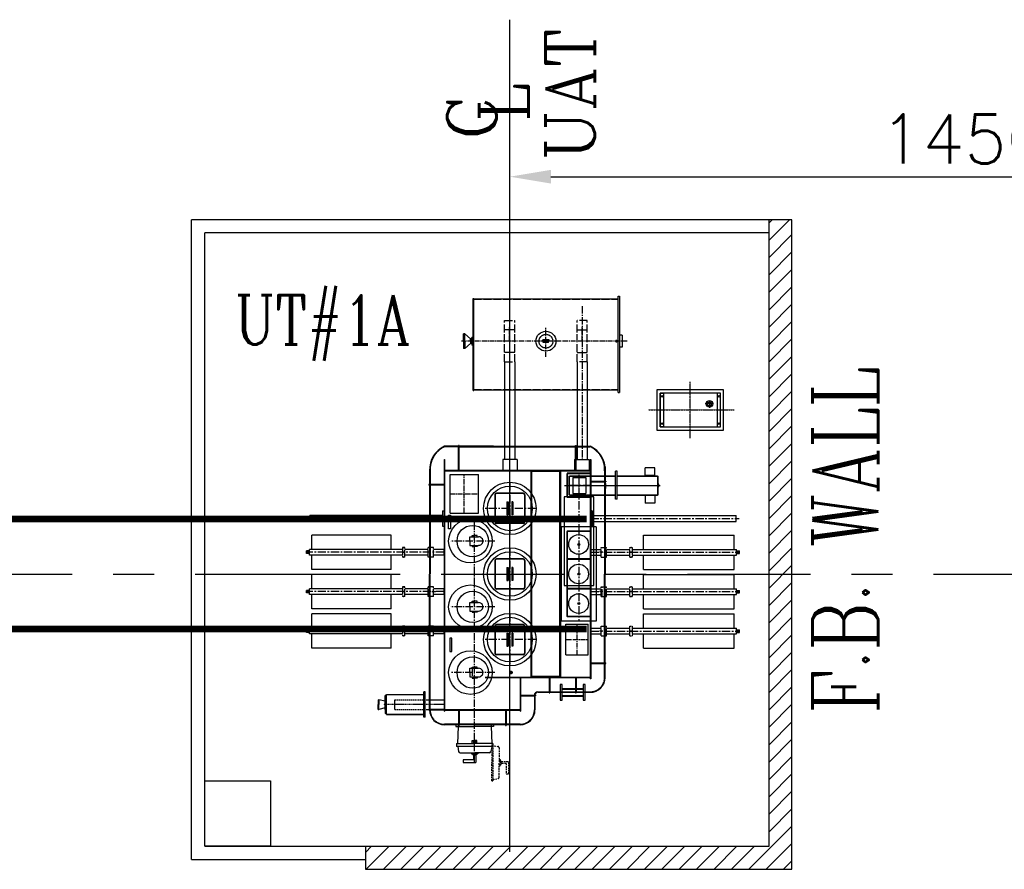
# Model space of a CAD drawing. Header units: inches. Extents: x -341304 to 31571016, y -692717 to 2132253.
# Tile 127 of 256: x 439809 to 454815, y -283984 to -271035. Entities that reach past the tile are written whole.
import ezdxf
from ezdxf.enums import TextEntityAlignment as Align

# ---------------------------------------------------------------- set-up
doc = ezdxf.new("R2010")
doc.units = ezdxf.units.IN
doc.header["$MEASUREMENT"] = 0
for name, pattern in [('0', [0]), ('ACAD_ISO02W100', [15, 12, -3]), ('CENTER', [2, 1.25, -0.25, 0.25, -0.25]), ('CENTER2', [1.125, 0.75, -0.125, 0.125, -0.125]), ('CENTERX2', [4, 2.5, -0.5, 0.5, -0.5]), ('CENTRE', [1.5, 0.75, -0.25, 0.25, -0.25]), ('DASHDOT', [1, 0.5, -0.25, 0, -0.25]), ('DASHED', [0.75, 0.5, -0.25]), ('DASHED2', [0.375, 0.25, -0.125]), ('PHANTOM2', [1.25, 0.625, -0.125, 0.125, -0.125, 0.125, -0.125])]:
    doc.linetypes.add(name, pattern=pattern)
for name, color, linetype in [('1', 7, 'Continuous'), ('NGR', 3, 'Continuous'), ('STN_TR', 1, 'Continuous')]:
    doc.layers.add(name, color=color, linetype=linetype)
doc.styles.add('ROMANC', font='ROMANC.SHX')
doc.styles.add('ROMANS', font='romans')
doc.dimstyles.new('User600', dxfattribs={"dimscale": 500, "dimtxt": 1.5, "dimasz": 1.25, "dimexe": 1, "dimexo": 1, "dimgap": 0.4, "dimtad": 1, "dimdec": 0, "dimzin": 0, "dimdsep": 46, "dimtxsty": 'ROMANS', "dimcen": 1, "dimclrd": 8, "dimclre": 8, "dimclrt": 3, "dimadec": 0, "dimazin": 0, "dimtfac": 1, "dimtdec": 0, "dimtix": 1, "dimtofl": 0, "dimtmove": 0, "dimatfit": 3, "dimfxl": 1, "dimtolj": 1, "dimtzin": 0, "dimarcsym": 0})

# ---------------------------------------------------------------- blocks, each defined once
blk = doc.blocks.new('NGR')
at = {"layer": 'NGR', "color": 230, "linetype": 'CENTER2', "ltscale": 0.2}
for p, q in [((0, 429), (0, -427)), ((636, 0), (-670, 0))]:
    blk.add_line(p, q, dxfattribs=at)
at = {"layer": 'NGR', "color": 230}
for p, q in [((-352, -92), (-228, -92)), ((-292, -146), (-292, -35))]:
    blk.add_line(p, q, dxfattribs=at)
for points in [[(-508, -308), (508, -308), (508, 308), (-508, 308)], [(-458, -258), (458, -258), (458, 258), (-458, 258)], [(-458, -258), (-408, -258), (-408, 258), (-458, 258)], [(458, -258), (408, -258), (408, 258), (458, 258)]]:
    blk.add_lwpolyline(points, close=True, dxfattribs=at)
for centre, radius in [((-433, 208), 11.8), ((433, 208), 11.8), ((-292, -92), 50.5), ((-292, -92), 30.5), ((-292, -92), 6.01), ((-433, -208), 11.8), ((433, -208), 11.8)]:
    blk.add_circle(centre, radius, dxfattribs=at)
blk = doc.blocks.new('A$C71295BC6')
at = {"color": 230}
for p, q in [((1651, 2767), (1651, 4232)), ((1651, 4232), (1672, 4232)), ((1672, 4232), (1672, 2767)), ((-560, 2799), (-560, 4200)), ((-560, 4200), (-551, 4200)), ((-551, 2799), (-551, 4200)), ((-551, 4192), (1651, 4192)), ((-707, 3548), (-707, 3658)), ((-686, 3658), (-707, 3658)), ((-687, 3548), (-687, 3658)), ((-601, 3585), (-686, 3658)), ((-581, 3548), (-581, 3606)), ((-560, 3606), (-581, 3606)), ((-560, 3606), (-560, 3490)), ((1711, 3640), (1672, 3640)), ((1711, 3640), (1711, 3456)), ((-707, 3548), (-707, 3438)), ((-687, 3548), (-687, 3438)), ((-601, 3511), (-686, 3438)), ((-581, 3585), (-601, 3585)), ((-581, 3511), (-601, 3511)), ((-600, 3548), (-600, 3585)), ((-600, 3548), (-600, 3511)), ((-581, 3548), (-581, 3490)), ((-560, 3490), (-581, 3490)), ((1628, 3530), (1628, 3568)), ((1711, 3456), (1672, 3456)), ((-686, 3438), (-707, 3438)), ((-80, 3233), (-80, 1743)), ((74, 3233), (74, 1743)), ((1026, 3233), (1026, 1743)), ((1180, 3233), (1180, 1743)), ((-560, 2799), (-551, 2799)), ((-551, 2807), (1651, 2807)), ((1651, 2767), (1672, 2767)), ((-783, 1583), (-783, 1958)), ((-773, 1583), (-773, 1958)), ((1003, 1583), (1003, 1958)), ((1013, 1583), (1013, 1958)), ((-249, 1948), (-821, 1948)), ((1094, 1948), (1215, 1948)), ((-1003, 1743), (-995, 1743)), ((114, 1743), (-109, 1743)), ((-109, 1743), (-109, 1583)), ((114, 1743), (114, 1583)), ((986, 1743), (1209, 1743)), ((986, 1743), (986, 1583)), ((1209, 1743), (1209, 1583)), ((1225, 1743), (1233, 1743)), ((-1223, 1583), (-1223, 1363)), ((325, -1563), (325, 1563)), ((775, 1563), (325, 1563)), ((337, -1575), (337, 1575)), ((763, 1575), (337, 1575)), ((763, -1575), (763, 1575)), ((775, -1563), (775, 1563)), ((1453, 1633), (1453, 1413)), ((1612, 1143), (1612, 1565)), ((1635, 1565), (1612, 1565)), ((1635, 1143), (1635, 1565)), ((2060, 1500), (2060, 1618)), ((2212, 1618), (2060, 1618)), ((2212, 1500), (2212, 1618)), ((-1003, 1363), (-1233, 1363)), ((-1233, 1363), (-1233, 1353)), ((-1003, 1353), (-1233, 1353)), ((-1223, 1353), (-1223, 0)), ((904, 1208), (904, 1492)), ((910, 1202), (910, 1498)), ((961, 1471), (961, 1226)), ((961, 1471), (1156, 1471)), ((1156, 1471), (1156, 1226)), ((1233, 1413), (1463, 1413)), ((1233, 1403), (1463, 1403)), ((1453, 1403), (1453, 1302)), ((1460, 1398), (1453, 1398)), ((1453, 1353), (1453, 0)), ((1460, 1381), (1460, 1398)), ((1460, 1381), (1460, 1302)), ((1463, 1413), (1463, 1403)), ((2212, 1500), (2060, 1500)), ((2253, 1202), (2253, 1498)), ((2273, 1370), (2259, 1370)), ((2260, 1208), (2260, 1492)), ((2273, 1333), (2273, 1370)), ((-230, 1205), (-230, 795)), ((-225, 1205), (-225, 795)), ((200, 1230), (-205, 1230)), ((205, 1225), (-205, 1225)), ((225, 1205), (225, 795)), ((230, 1205), (230, 795)), ((961, 1226), (1156, 1226)), ((1460, 1302), (1453, 1302)), ((2259, 1333), (2273, 1333)), ((-46, 1100), (-46, 900)), ((-46, 1100), (-28, 1100)), ((-28, 1100), (-28, 900)), ((28, 1100), (28, 900)), ((46, 1100), (28, 1100)), ((46, 1100), (46, 900)), ((1635, 1143), (1612, 1143)), ((2212, 1200), (2060, 1200)), ((2060, 1200), (2060, 1082)), ((2212, 1082), (2060, 1082)), ((2212, 1200), (2212, 1082)), ((-1024, 965), (-1003, 965)), ((1254, 965), (1233, 965)), ((-1632, 890), (-3048, 890)), ((-1632, 890), (-3048, 890)), ((-3048, 801), (-3048, 890)), ((-3048, 801), (-3048, 890)), ((-1632, 890), (-3048, 890)), ((-1632, 890), (-3048, 890)), ((-3048, 801), (-3048, 890)), ((-3048, 801), (-3048, 890)), ((-1632, 801), (-3048, 801)), ((-1632, 801), (-3048, 801)), ((-1632, 801), (-3048, 801)), ((-1632, 801), (-3048, 801)), ((-1024, 890), (-1632, 890)), ((-1024, 801), (-1632, 801)), ((205, 775), (-205, 775)), ((205, 770), (-205, 770)), ((-46, 900), (-28, 900)), ((46, 900), (28, 900)), ((1254, 890), (1826, 890)), ((1254, 890), (1826, 890)), ((1254, 890), (1826, 890)), ((1254, 890), (1862, 890)), ((1254, 801), (1826, 801)), ((1254, 801), (1826, 801)), ((1254, 801), (1826, 801)), ((1254, 801), (1862, 801)), ((1862, 890), (3448, 890)), ((1862, 890), (3448, 890)), ((1862, 890), (3448, 890)), ((1862, 890), (3448, 890)), ((1862, 801), (3448, 801)), ((1862, 801), (3448, 801)), ((1862, 801), (3448, 801)), ((1862, 801), (3448, 801)), ((3448, 801), (3448, 890)), ((3448, 801), (3448, 890)), ((3448, 801), (3448, 890)), ((3448, 801), (3448, 890)), ((-1024, 727), (-1003, 727)), ((1254, 727), (1233, 727)), ((-3019, 375), (-3019, 591)), ((-3019, 375), (-3019, 591)), ((-1807, 591), (-3019, 591)), ((-3019, 375), (-3019, 591)), ((-1807, 375), (-1807, 591)), ((-608, 567), (-476, 567)), ((-608, 502), (-608, 567)), ((-608, 502), (-608, 437)), ((-576, 566), (-576, 586)), ((-576, 586), (-538, 586)), ((-500, 586), (-538, 586)), ((-500, 566), (-500, 586)), ((2037, 375), (2037, 591)), ((2037, 591), (3419, 591)), ((3419, 375), (3419, 591)), ((3419, 375), (3419, 591)), ((3419, 375), (3419, 591)), ((-3052, 351), (-3100, 351)), ((-3100, 311), (-3100, 351)), ((-3100, 311), (-3100, 351)), ((-3052, 351), (-3100, 351)), ((-3052, 351), (-3100, 351)), ((-3100, 311), (-3100, 351)), ((-3100, 311), (-3100, 351)), ((-3052, 351), (-3100, 351)), ((-3052, 311), (-3100, 311)), ((-3052, 311), (-3100, 311)), ((-3052, 311), (-3100, 311)), ((-3052, 311), (-3100, 311)), ((-1636, 375), (-3052, 375)), ((-1636, 375), (-3052, 375)), ((-3052, 286), (-3052, 375)), ((-3052, 286), (-3052, 375)), ((-1636, 375), (-3052, 375)), ((-1636, 375), (-3052, 375)), ((-3052, 286), (-3052, 375)), ((-3052, 286), (-3052, 375)), ((-1622, 406), (-1616, 406)), ((-1243, 375), (-1600, 375)), ((-1243, 375), (-1600, 375)), ((-1243, 375), (-1600, 375)), ((-1243, 375), (-1600, 375)), ((-1003, 375), (-1161, 375)), ((-1003, 375), (-1161, 375)), ((-1003, 375), (-1161, 375)), ((-1003, 375), (-1161, 375)), ((-1003, 286), (-1003, 375)), ((-608, 437), (-476, 437)), ((-576, 437), (-576, 418)), ((-576, 418), (-538, 418)), ((-500, 418), (-538, 418)), ((-500, 437), (-500, 418)), ((1233, 375), (1391, 375)), ((1233, 375), (1391, 375)), ((1233, 375), (1391, 375)), ((1233, 375), (1391, 375)), ((1233, 286), (1233, 375)), ((1473, 375), (1830, 375)), ((1473, 375), (1830, 375)), ((1473, 375), (1830, 375)), ((1473, 375), (1830, 375)), ((1852, 406), (1846, 406)), ((1866, 375), (3452, 375)), ((1866, 375), (3452, 375)), ((1866, 375), (3452, 375)), ((1866, 375), (3452, 375)), ((3452, 286), (3452, 375)), ((3452, 286), (3452, 375)), ((3452, 286), (3452, 375)), ((3452, 286), (3452, 375)), ((3452, 351), (3500, 351)), ((3452, 351), (3500, 351)), ((3452, 351), (3500, 351)), ((3452, 351), (3500, 351)), ((3452, 311), (3500, 311)), ((3452, 311), (3500, 311)), ((3452, 311), (3500, 311)), ((3452, 311), (3500, 311)), ((3500, 311), (3500, 351)), ((3500, 311), (3500, 351)), ((3500, 311), (3500, 351)), ((3500, 311), (3500, 351)), ((-1636, 286), (-3052, 286)), ((-1636, 286), (-3052, 286)), ((-1636, 286), (-3052, 286)), ((-1636, 286), (-3052, 286)), ((-3019, 71), (-3019, 286)), ((-3019, 71), (-3019, 286)), ((-3019, 71), (-3019, 286)), ((-1807, 71), (-1807, 286)), ((-1622, 256), (-1616, 256)), ((-1243, 286), (-1600, 286)), ((-1243, 286), (-1600, 286)), ((-1243, 286), (-1600, 286)), ((-1243, 286), (-1600, 286)), ((-1003, 286), (-1161, 286)), ((-1003, 286), (-1161, 286)), ((-1003, 286), (-1161, 286)), ((-1003, 286), (-1161, 286)), ((-230, 205), (-230, -205)), ((-225, 205), (-225, -205)), ((200, 230), (-205, 230)), ((205, 225), (-205, 225)), ((225, 205), (225, -205)), ((230, 205), (230, -205)), ((1225, 229), (875, 229)), ((1225, 221), (875, 221)), ((1233, 286), (1391, 286)), ((1233, 286), (1391, 286)), ((1233, 286), (1391, 286)), ((1233, 286), (1391, 286)), ((1473, 286), (1830, 286)), ((1473, 286), (1830, 286)), ((1473, 286), (1830, 286)), ((1473, 286), (1830, 286)), ((1852, 256), (1846, 256)), ((1866, 286), (3452, 286)), ((1866, 286), (3452, 286)), ((1866, 286), (3452, 286)), ((1866, 286), (3452, 286)), ((2037, 71), (2037, 286)), ((3419, 71), (3419, 286)), ((3419, 71), (3419, 286)), ((3419, 71), (3419, 286)), ((-1807, 71), (-3019, 71)), ((-1807, 71), (-3019, 71)), ((-1807, 71), (-3019, 71)), ((-46, 100), (-46, -100)), ((-46, 100), (-28, 100)), ((-28, 100), (-28, -100)), ((28, 100), (28, -100)), ((46, 100), (28, 100)), ((46, 100), (46, -100)), ((2037, 71), (3419, 71)), ((2037, 71), (3419, 71)), ((2037, 71), (3419, 71)), ((-3019, -225), (-3019, -9)), ((-3019, -225), (-3019, -9)), ((-1807, -9), (-3019, -9)), ((-3019, -225), (-3019, -9)), ((-1807, -225), (-1807, -9)), ((-1223, -2067), (-1223, 0)), ((-46, -100), (-28, -100)), ((46, -100), (28, -100)), ((1453, -1353), (1453, 0)), ((2037, -225), (2037, -9)), ((2037, -9), (3419, -9)), ((3419, -225), (3419, -9)), ((3419, -225), (3419, -9)), ((3419, -225), (3419, -9)), ((-3052, -249), (-3100, -249)), ((-3100, -289), (-3100, -249)), ((-3100, -289), (-3100, -249)), ((-3052, -249), (-3100, -249)), ((-3052, -249), (-3100, -249)), ((-3100, -289), (-3100, -249)), ((-3100, -289), (-3100, -249)), ((-3052, -249), (-3100, -249)), ((-3052, -289), (-3100, -289)), ((-3052, -289), (-3100, -289)), ((-3052, -289), (-3100, -289)), ((-3052, -289), (-3100, -289)), ((-1636, -225), (-3052, -225)), ((-1636, -225), (-3052, -225)), ((-3052, -314), (-3052, -225)), ((-3052, -314), (-3052, -225)), ((-1636, -225), (-3052, -225)), ((-1636, -225), (-3052, -225)), ((-3052, -314), (-3052, -225)), ((-3052, -314), (-3052, -225)), ((-1622, -194), (-1616, -194)), ((-1243, -225), (-1600, -225)), ((-1243, -225), (-1600, -225)), ((-1243, -225), (-1600, -225)), ((-1243, -225), (-1600, -225)), ((-1003, -225), (-1161, -225)), ((-1003, -225), (-1161, -225)), ((-1003, -225), (-1161, -225)), ((-1003, -225), (-1161, -225)), ((-1003, -314), (-1003, -225)), ((205, -225), (-205, -225)), ((205, -230), (-205, -230)), ((1225, -221), (875, -221)), ((1225, -229), (875, -229)), ((1233, -225), (1391, -225)), ((1233, -225), (1391, -225)), ((1233, -225), (1391, -225)), ((1233, -225), (1391, -225)), ((1233, -314), (1233, -225)), ((1473, -225), (1830, -225)), ((1473, -225), (1830, -225)), ((1473, -225), (1830, -225)), ((1473, -225), (1830, -225)), ((1852, -194), (1846, -194)), ((1866, -225), (3452, -225)), ((1866, -225), (3452, -225)), ((1866, -225), (3452, -225)), ((1866, -225), (3452, -225)), ((3452, -314), (3452, -225)), ((3452, -314), (3452, -225)), ((3452, -314), (3452, -225)), ((3452, -314), (3452, -225)), ((3452, -249), (3500, -249)), ((3452, -249), (3500, -249)), ((3452, -249), (3500, -249)), ((3452, -249), (3500, -249)), ((3452, -289), (3500, -289)), ((3452, -289), (3500, -289)), ((3452, -289), (3500, -289)), ((3452, -289), (3500, -289)), ((3500, -289), (3500, -249)), ((3500, -289), (3500, -249)), ((3500, -289), (3500, -249)), ((3500, -289), (3500, -249)), ((-1636, -314), (-3052, -314)), ((-1636, -314), (-3052, -314)), ((-1636, -314), (-3052, -314)), ((-1636, -314), (-3052, -314)), ((-3019, -529), (-3019, -314)), ((-3019, -529), (-3019, -314)), ((-3019, -529), (-3019, -314)), ((-1807, -529), (-1807, -314)), ((-1622, -344), (-1616, -344)), ((-1243, -314), (-1600, -314)), ((-1243, -314), (-1600, -314)), ((-1243, -314), (-1600, -314)), ((-1243, -314), (-1600, -314)), ((-1003, -314), (-1161, -314)), ((-1003, -314), (-1161, -314)), ((-1003, -314), (-1161, -314)), ((-1003, -314), (-1161, -314)), ((-608, -435), (-476, -435)), ((-608, -500), (-608, -435)), ((-576, -416), (-538, -416)), ((-576, -436), (-576, -416)), ((-500, -416), (-538, -416)), ((-500, -436), (-500, -416)), ((1233, -314), (1391, -314)), ((1233, -314), (1391, -314)), ((1233, -314), (1391, -314)), ((1233, -314), (1391, -314)), ((1473, -314), (1830, -314)), ((1473, -314), (1830, -314)), ((1473, -314), (1830, -314)), ((1473, -314), (1830, -314)), ((1852, -344), (1846, -344)), ((1866, -314), (3452, -314)), ((1866, -314), (3452, -314)), ((1866, -314), (3452, -314)), ((1866, -314), (3452, -314)), ((2037, -529), (2037, -314)), ((3419, -529), (3419, -314)), ((3419, -529), (3419, -314)), ((3419, -529), (3419, -314)), ((-1807, -529), (-3019, -529)), ((-1807, -529), (-3019, -529)), ((-1807, -529), (-3019, -529)), ((-608, -500), (-608, -565)), ((-608, -565), (-476, -565)), ((-576, -565), (-576, -584)), ((-576, -584), (-538, -584)), ((-500, -584), (-538, -584)), ((-500, -565), (-500, -584)), ((2037, -529), (3419, -529)), ((2037, -529), (3419, -529)), ((2037, -529), (3419, -529)), ((-3019, -825), (-3019, -609)), ((-3019, -825), (-3019, -609)), ((-1807, -609), (-3019, -609)), ((-3019, -825), (-3019, -609)), ((-1807, -825), (-1807, -609)), ((2037, -825), (2037, -609)), ((2037, -609), (3419, -609)), ((3419, -825), (3419, -609)), ((3419, -825), (3419, -609)), ((3419, -825), (3419, -609)), ((-3052, -849), (-3100, -849)), ((-3100, -889), (-3100, -849)), ((-3100, -889), (-3100, -849)), ((-3052, -849), (-3100, -849)), ((-3052, -849), (-3100, -849)), ((-3100, -889), (-3100, -849)), ((-3100, -889), (-3100, -849)), ((-3052, -849), (-3100, -849)), ((-3052, -889), (-3100, -889)), ((-3052, -889), (-3100, -889)), ((-3052, -889), (-3100, -889)), ((-3052, -889), (-3100, -889)), ((-1636, -825), (-3052, -825)), ((-1636, -825), (-3052, -825)), ((-3052, -914), (-3052, -825)), ((-3052, -914), (-3052, -825)), ((-1636, -825), (-3052, -825)), ((-1636, -825), (-3052, -825)), ((-3052, -914), (-3052, -825)), ((-3052, -914), (-3052, -825)), ((-1622, -794), (-1616, -794)), ((-1243, -825), (-1600, -825)), ((-1243, -825), (-1600, -825)), ((-1243, -825), (-1600, -825)), ((-1243, -825), (-1600, -825)), ((-1003, -825), (-1161, -825)), ((-1003, -825), (-1161, -825)), ((-1003, -825), (-1161, -825)), ((-1003, -825), (-1161, -825)), ((-1003, -914), (-1003, -825)), ((-230, -795), (-230, -1205)), ((-225, -795), (-225, -1205)), ((200, -770), (-205, -770)), ((205, -775), (-205, -775)), ((-46, -900), (-46, -1100)), ((-46, -900), (-28, -900)), ((-28, -900), (-28, -1100)), ((28, -900), (28, -1100)), ((46, -900), (28, -900)), ((46, -900), (46, -1100)), ((225, -795), (225, -1205)), ((230, -795), (230, -1205)), ((1233, -825), (1391, -825)), ((1233, -825), (1391, -825)), ((1233, -825), (1391, -825)), ((1233, -825), (1391, -825)), ((1233, -914), (1233, -825)), ((1473, -825), (1830, -825)), ((1473, -825), (1830, -825)), ((1473, -825), (1830, -825)), ((1473, -825), (1830, -825)), ((1866, -825), (3452, -825)), ((1866, -825), (3452, -825)), ((1866, -825), (3452, -825)), ((1866, -825), (3452, -825)), ((3452, -914), (3452, -825)), ((3452, -914), (3452, -825)), ((3452, -914), (3452, -825)), ((3452, -914), (3452, -825)), ((3452, -849), (3500, -849)), ((3452, -849), (3500, -849)), ((3452, -849), (3500, -849)), ((3452, -849), (3500, -849)), ((3452, -889), (3500, -889)), ((3452, -889), (3500, -889)), ((3452, -889), (3500, -889)), ((3452, -889), (3500, -889)), ((3500, -889), (3500, -849)), ((3500, -889), (3500, -849)), ((3500, -889), (3500, -849)), ((3500, -889), (3500, -849)), ((-1636, -914), (-3052, -914)), ((-1636, -914), (-3052, -914)), ((-1636, -914), (-3052, -914)), ((-1636, -914), (-3052, -914)), ((-3019, -1129), (-3019, -914)), ((-3019, -1129), (-3019, -914)), ((-3019, -1129), (-3019, -914)), ((-1807, -1129), (-1807, -914)), ((-1622, -944), (-1616, -944)), ((-1243, -914), (-1600, -914)), ((-1243, -914), (-1600, -914)), ((-1243, -914), (-1600, -914)), ((-1243, -914), (-1600, -914)), ((-1003, -914), (-1161, -914)), ((-1003, -914), (-1161, -914)), ((-1003, -914), (-1161, -914)), ((-1003, -914), (-1161, -914)), ((1233, -914), (1391, -914)), ((1233, -914), (1391, -914)), ((1233, -914), (1391, -914)), ((1233, -914), (1391, -914)), ((1473, -914), (1830, -914)), ((1473, -914), (1830, -914)), ((1473, -914), (1830, -914)), ((1473, -914), (1830, -914)), ((1866, -914), (3452, -914)), ((1866, -914), (3452, -914)), ((1866, -914), (3452, -914)), ((1866, -914), (3452, -914)), ((2037, -1129), (2037, -914)), ((3419, -1129), (3419, -914)), ((3419, -1129), (3419, -914)), ((3419, -1129), (3419, -914)), ((-1807, -1129), (-3019, -1129)), ((-1807, -1129), (-3019, -1129)), ((-1807, -1129), (-3019, -1129)), ((-46, -1100), (-28, -1100)), ((46, -1100), (28, -1100)), ((2037, -1129), (3419, -1129)), ((2037, -1129), (3419, -1129)), ((2037, -1129), (3419, -1129)), ((205, -1225), (-205, -1225)), ((205, -1230), (-205, -1230)), ((64, -1225), (76, -1225)), ((-608, -1502), (-608, -1437)), ((-608, -1437), (-476, -1437)), ((-576, -1418), (-538, -1418)), ((-576, -1438), (-576, -1418)), ((-500, -1418), (-538, -1418)), ((-500, -1438), (-500, -1418)), ((17, -1475), (17, -1527)), ((1233, -1353), (1463, -1353)), ((1233, -1363), (1463, -1363)), ((1453, -1583), (1453, -1363)), ((1463, -1363), (1463, -1353)), ((-608, -1502), (-608, -1567)), ((-608, -1567), (-476, -1567)), ((-576, -1567), (-576, -1586)), ((-576, -1586), (-538, -1586)), ((-500, -1586), (-538, -1586)), ((-500, -1567), (-500, -1586)), ((775, -1563), (325, -1563)), ((763, -1575), (337, -1575)), ((600, -1583), (600, -1813)), ((610, -1583), (610, -1813)), ((1003, -1583), (1003, -1813)), ((1013, -1583), (1013, -1813)), ((1233, -1598), (1225, -1598)), ((-1310, -2183), (-1310, -1797)), ((-1310, -2183), (-1310, -1797)), ((-1289, -1797), (-1310, -1797)), ((-1289, -2183), (-1289, -1797)), ((-1289, -2183), (-1289, -1797)), ((-2006, -1915), (-2006, -1990)), ((-1901, -1940), (-1995, -1915)), ((-1995, -1915), (-1995, -1990)), ((-1901, -1990), (-1901, -1852)), ((-1901, -1915), (-1901, -1990)), ((-1881, -1838), (-1310, -1838)), ((-1881, -1838), (-1310, -1838)), ((-1881, -2142), (-1881, -1838)), ((-1881, -2142), (-1881, -1838)), ((-1310, -1840), (-1881, -1840)), ((-1755, -2065), (-1755, -1915)), ((-1263, -1915), (-1003, -1915)), ((163, -1848), (393, -1848)), ((163, -1858), (383, -1858)), ((383, -1848), (383, -1846)), ((383, -1858), (393, -1858)), ((775, -1923), (796, -1923)), ((-2006, -2065), (-2006, -1990)), ((-1995, -2065), (-1995, -1990)), ((-1901, -2040), (-1995, -2065)), ((-1901, -1990), (-1901, -2128)), ((-1901, -2065), (-1901, -1990)), ((-1269, -2065), (-1003, -2065)), ((-1003, -2067), (-1233, -2067)), ((-1233, -2077), (-1233, -2067)), ((-1003, -2077), (-1233, -2077)), ((-1223, -2078), (-1223, -2077)), ((-995, -2093), (-1003, -2093)), ((-783, -2078), (-783, -2308)), ((-773, -2078), (-773, -2308)), ((-67, -2078), (-67, -2308)), ((-57, -2078), (-57, -2308)), ((163, -2093), (155, -2093)), ((-1310, -2140), (-1881, -2140)), ((-1881, -2142), (-1310, -2142)), ((-1289, -2183), (-1310, -2183)), ((-1289, -2183), (-1310, -2183)), ((-249, -2298), (-821, -2298)), ((-821, -2298), (-821, -2326)), ((-821, -2326), (-535, -2326)), ((-785, -2326), (-796, -2582)), ((-785, -2298), (-785, -2326)), ((-249, -2326), (-535, -2326)), ((-285, -2298), (-285, -2326)), ((-284, -2326), (-274, -2582)), ((-249, -2298), (-249, -2326)), ((-67, -2308), (-57, -2308)), ((163, -2298), (-57, -2298)), ((-572, -2537), (-538, -2537)), ((-572, -2582), (-572, -2537)), ((-504, -2537), (-538, -2537)), ((-504, -2582), (-504, -2537)), ((-811, -2582), (-535, -2582)), ((-811, -2582), (-811, -2613)), ((-811, -2616), (-811, -2631)), ((-275, -2631), (-811, -2631)), ((-793, -2631), (-780, -2707)), ((-258, -2582), (-535, -2582)), ((-758, -2726), (-535, -2726)), ((-551, -2831), (-709, -2831)), ((-709, -2831), (-709, -2874)), ((-583, -2726), (-583, -2742)), ((-583, -2742), (-536, -2742)), ((-564, -2742), (-564, -2758)), ((-564, -2758), (-536, -2758)), ((-551, -2831), (-551, -2758)), ((-536, -2758), (-506, -2758)), ((-312, -2726), (-535, -2726)), ((-486, -2742), (-534, -2742)), ((-519, -2758), (-519, -2874)), ((-506, -2742), (-506, -2758)), ((-486, -2726), (-486, -2742)), ((-709, -2874), (-519, -2874))]:
    blk.add_line(p, q, dxfattribs=at)
at = {"color": 230, "linetype": 'ACAD_ISO02W100', "ltscale": 10}
for p, q in [((-551, 4188), (1651, 4188)), ((-80, 3233), (-80, 3863)), ((-80, 3863), (74, 3863)), ((74, 3233), (74, 3863)), ((1026, 3233), (1026, 3863)), ((1180, 3863), (1026, 3863)), ((1180, 3233), (1180, 3863)), ((-80, 3233), (74, 3233)), ((1180, 3233), (1026, 3233)), ((-551, 2811), (1651, 2811))]:
    blk.add_line(p, q, dxfattribs=at)
at = {"color": 230, "linetype": 'CENTER2', "ltscale": 150}
for p, q in [((-3, 4083), (-3, 1740)), ((1103, 4083), (1103, 1740)), ((-538, -2868), (-537, 878)), ((-227, 500), (-904, 500)), ((-1636, 406), (-1636, 256)), ((-1622, 406), (-1636, 406)), ((-1600, 406), (-1616, 406)), ((-1600, 256), (-1600, 406)), ((-1243, 256), (-1243, 406)), ((-1161, 256), (-1161, 406)), ((1391, 256), (1391, 406)), ((1473, 256), (1473, 406)), ((1830, 256), (1830, 406)), ((1830, 406), (1846, 406)), ((1852, 406), (1866, 406)), ((1866, 406), (1866, 256)), ((-1622, 256), (-1636, 256)), ((-1600, 256), (-1616, 256)), ((1830, 256), (1846, 256)), ((1852, 256), (1866, 256)), ((-1636, -194), (-1636, -344)), ((-1622, -194), (-1636, -194)), ((-1600, -194), (-1616, -194)), ((-1600, -344), (-1600, -194)), ((-1243, -344), (-1243, -194)), ((-1161, -344), (-1161, -194)), ((1391, -344), (1391, -194)), ((1407, -344), (1407, -194)), ((1473, -344), (1473, -194)), ((1830, -344), (1830, -194)), ((1830, -194), (1846, -194)), ((1852, -194), (1866, -194)), ((1866, -194), (1866, -344)), ((-1622, -344), (-1636, -344)), ((-1600, -344), (-1616, -344)), ((1830, -344), (1846, -344)), ((1852, -344), (1866, -344)), ((-227, -502), (-903, -502)), ((-1636, -794), (-1636, -944)), ((-1622, -794), (-1636, -794)), ((-1600, -794), (-1616, -794)), ((-1600, -944), (-1600, -794)), ((-1243, -944), (-1243, -794)), ((-1161, -944), (-1161, -794)), ((1391, -944), (1391, -794)), ((1473, -944), (1473, -794)), ((1830, -944), (1830, -794)), ((1830, -794), (1846, -794)), ((1852, -794), (1866, -794)), ((1866, -794), (1866, -944)), ((-1622, -944), (-1636, -944)), ((-1600, -944), (-1616, -944)), ((1830, -944), (1846, -944)), ((1852, -944), (1866, -944)), ((-231, -1502), (-896, -1502))]:
    blk.add_line(p, q, dxfattribs=at)
at = {"color": 230, "linetype": 'CENTER2', "ltscale": 100}
for p, q in [((-3, 3548), (-3, 3759)), ((550, 3312), (550, 3759)), ((1103, 3548), (1103, 3759)), ((1790, 3548), (-735, 3548)), ((-695, 926), (-695, 1516)), ((-910, 1221), (-480, 1221)), ((1024, -1234), (1024, -762)), ((852, -998), (1196, -998))]:
    blk.add_line(p, q, dxfattribs=at)
at = {"color": 230, "linetype": 'PHANTOM2', "ltscale": 300}
for p, q in [((74, 3721), (-80, 3721)), ((1026, 3721), (1180, 3721)), ((74, 3375), (-80, 3375)), ((1026, 3375), (1180, 3375))]:
    blk.add_line(p, q, dxfattribs=at)
at = {"color": 230, "ltscale": 10}
for p, q in [((-773, 1958), (-783, 1958)), ((-773, 1958), (-783, 1958)), ((1003, 1958), (1013, 1958)), ((1003, 1958), (1013, 1958)), ((-783, 1948), (-995, 1948)), ((-773, 1948), (1003, 1948)), ((1013, 1948), (1225, 1948)), ((42, -1501), (-9, -1501)), ((17, -1501), (42, -1501)), ((383, -1858), (383, -2070)), ((393, -1848), (393, -1858)), ((393, -1848), (393, -1858)), ((425, -1803), (600, -1803)), ((600, -1813), (610, -1813)), ((600, -1813), (610, -1813)), ((610, -1803), (1003, -1803)), ((1003, -1813), (1013, -1813)), ((1003, -1813), (1013, -1813)), ((1013, -1803), (1225, -1803)), ((-783, -2298), (-995, -2298)), ((-773, -2308), (-783, -2308)), ((-773, -2308), (-783, -2308)), ((-773, -2308), (-783, -2308)), ((-773, -2308), (-783, -2308)), ((-67, -2298), (-773, -2298))]:
    blk.add_line(p, q, dxfattribs=at)
at = {"color": 230, "linetype": 'DASHED2', "ltscale": 10}
for p, q in [((-783, 1940), (-995, 1940)), ((-773, 1940), (1003, 1940)), ((1013, 1940), (1225, 1940)), ((-1003, 1743), (-1003, -2093)), ((-995, 1743), (-995, -2093)), ((1225, 1743), (1225, -1598)), ((1233, 1743), (1233, -1598)), ((-1215, 1575), (-1215, 1363)), ((-995, 1583), (1225, 1583)), ((-995, 1575), (1225, 1575)), ((1445, 1625), (1445, 1413)), ((-1215, 1353), (-1215, 0)), ((1445, 1403), (1445, 0)), ((-1024, 965), (-1024, 727)), ((1254, 965), (1254, 727)), ((-1215, -2067), (-1215, 0)), ((1445, -1353), (1445, 0)), ((1445, -1575), (1445, -1363)), ((1225, -1575), (-375, -1575)), ((1225, -1583), (-375, -1583)), ((155, -1583), (155, -2093)), ((163, -1583), (163, -2093)), ((425, -1795), (600, -1795)), ((610, -1795), (1003, -1795)), ((1013, -1795), (1225, -1795)), ((375, -1858), (375, -2070)), ((-1215, -2070), (-1215, -2077)), ((155, -2070), (-995, -2070)), ((155, -2078), (-995, -2078)), ((-783, -2290), (-995, -2290)), ((-67, -2290), (-773, -2290)), ((155, -2290), (-57, -2290))]:
    blk.add_line(p, q, dxfattribs=at)
at = {"color": 230, "ltscale": 100}
for p, q in [((-910, 926), (-910, 1516)), ((-910, 1516), (-480, 1516)), ((-480, 926), (-480, 1516)), ((-910, 926), (-480, 926)), ((852, -1234), (852, -762)), ((852, -762), (1196, -762)), ((1196, -1234), (1196, -762)), ((852, -1234), (1196, -1234))]:
    blk.add_line(p, q, dxfattribs=at)
at = {"color": 230, "linetype": 'ByBlock', "ltscale": 50}
for p, q in [((1235, 1527), (868, 1527)), ((868, 1527), (868, 1173)), ((1227, 1535), (873, 1535)), ((873, 1535), (873, 1168)), ((1227, 1535), (1227, 1168)), ((1235, 1527), (1235, 1173)), ((1235, 1173), (868, 1173)), ((1227, 1168), (873, 1168)), ((1230, 650), (870, 650)), ((870, 650), (870, -650)), ((1225, 655), (875, 655)), ((875, 655), (875, -655)), ((1225, 658), (1225, -658)), ((1230, 650), (1230, -650)), ((1230, -650), (870, -650)), ((1225, -655), (875, -655))]:
    blk.add_line(p, q, dxfattribs=at)
at = {"color": 230, "linetype": 'CENTERX2', "ltscale": 50}
for p, q in [((1050, 1510), (1050, -717)), ((0, 1400), (0, 600)), ((1235, 1350), (868, 1350)), ((400, 1000), (-400, 1000)), ((-999, 846), (-3096, 846)), ((1229, 846), (3496, 846)), ((-1003, 331), (-3100, 331)), ((0, 400), (0, -400)), ((1233, 331), (3500, 331)), ((-1003, -269), (-3100, -269)), ((1233, -269), (3500, -269)), ((0, -600), (0, -1400)), ((-1003, -869), (-3100, -869)), ((1233, -869), (3500, -869)), ((400, -1000), (-400, -1000)), ((-575, -1435), (-575, -1554))]:
    blk.add_line(p, q, dxfattribs=at)
at = {"color": 230, "linetype": 'CENTER'}
for p, q in [((904, 1492), (1612, 1492)), ((910, 1498), (1612, 1498)), ((1635, 1498), (2253, 1498)), ((1635, 1492), (2260, 1492)), ((834, 1350), (2290, 1350)), ((904, 1208), (1612, 1208)), ((910, 1202), (1612, 1202)), ((1635, 1208), (2260, 1208)), ((1635, 1202), (2253, 1202))]:
    blk.add_line(p, q, dxfattribs=at)
at = {"color": 230, "linetype": 'CENTER', "ltscale": 0.5}
blk.add_line((1050, 1470), (1050, 1208), dxfattribs=at)
at = {"color": 230, "linetype": 'DASHED', "ltscale": 50}
for p, q in [((1458, 1204), (1233, 1204)), ((-274, -2615), (-290, -2707)), ((-274, -2597), (-274, -2873)), ((-274, -2613), (-182, -2628)), ((-258, -2582), (-258, -2613)), ((-258, -2613), (-258, -3150)), ((-164, -2650), (-164, -2873)), ((-163, -2825), (-147, -2825)), ((-147, -2825), (-147, -2872)), ((-147, -2845), (-131, -2845)), ((-131, -2875), (-131, -2845)), ((-274, -3150), (-274, -2873)), ((-164, -3097), (-164, -2873)), ((-163, -2922), (-147, -2922)), ((-147, -2922), (-147, -2875)), ((-147, -2902), (-131, -2902)), ((-58, -2890), (-132, -2890)), ((-131, -2857), (-15, -2857)), ((-131, -2902), (-131, -2875)), ((-58, -2890), (-58, -3047)), ((-15, -3047), (-15, -2857)), ((-274, -3150), (-258, -3150)), ((-258, -3131), (-182, -3119)), ((-58, -3047), (-15, -3047))]:
    blk.add_line(p, q, dxfattribs=at)
at = {"color": 230, "ltscale": 50}
for p, q in [((1317, 717), (783, 717)), ((783, 717), (783, -717)), ((1317, 717), (1317, -717)), ((1317, -717), (783, -717))]:
    blk.add_line(p, q, dxfattribs=at)
at = {"color": 230, "linetype": 'CENTER2', "ltscale": 125}
for p, q in [((-1626, 331), (-1594, 331)), ((-1161, 406), (-1243, 406)), ((1417, 331), (1365, 331)), ((1417, 331), (1365, 331)), ((1391, 406), (1473, 406)), ((1856, 331), (1824, 331)), ((-1161, 256), (-1243, 256)), ((1391, 256), (1473, 256)), ((-1626, -269), (-1594, -269)), ((-1161, -194), (-1243, -194)), ((-1187, -269), (-1135, -269)), ((-1187, -269), (-1135, -269)), ((1417, -269), (1365, -269)), ((1417, -269), (1365, -269)), ((1391, -194), (1473, -194)), ((1856, -269), (1824, -269)), ((-1161, -344), (-1243, -344)), ((1391, -344), (1473, -344)), ((-1626, -869), (-1594, -869)), ((-1161, -794), (-1243, -794)), ((-1187, -869), (-1135, -869)), ((-1187, -869), (-1135, -869)), ((1417, -869), (1365, -869)), ((1417, -869), (1365, -869)), ((1391, -794), (1473, -794)), ((1856, -869), (1824, -869)), ((-1161, -944), (-1243, -944)), ((1391, -944), (1473, -944))]:
    blk.add_line(p, q, dxfattribs=at)
at = {"color": 230, "linetype": 'PHANTOM2', "ltscale": 125}
for p, q in [((-2006, -1915), (-1995, -1915)), ((-1882, -1852), (-1901, -1852)), ((-2006, -2065), (-1995, -2065)), ((-1882, -2128), (-1901, -2128))]:
    blk.add_line(p, q, dxfattribs=at)
at = {"color": 230, "linetype": 'DASHED', "ltscale": 40}
for p, q in [((-1755, -1915), (-1268, -1915)), ((-1755, -2065), (-1268, -2065))]:
    blk.add_line(p, q, dxfattribs=at)
at = {"color": 230, "linetype": 'CENTER', "ltscale": 10}
blk.add_line((-1003, -1990), (-1927, -1990), dxfattribs=at)
at = {"color": 230, "ltscale": 10}
for points in [[(-906, 896), (-906, 691), (-936, 691), (-937, 896)], [(-884, -1183), (-884, -979), (-915, -979), (-915, -1183)]]:
    blk.add_lwpolyline(points, close=True, dxfattribs=at)
at = {"color": 230}
for points in [[(796, -1923), (796, -1686), (766, -1686), (766, -1923)], [(1146, -1923), (1146, -1686), (1117, -1686), (1117, -1923)]]:
    blk.add_lwpolyline(points, close=True, dxfattribs=at)
for points in [[(1117, -1761), (796, -1761), (796, -1745), (1117, -1745)], [(1117, -1867), (796, -1867), (796, -1850), (1117, -1850)]]:
    blk.add_lwpolyline(points, dxfattribs=at)
at = {"color": 230, "linetype": 'ACAD_ISO02W100', "ltscale": 2}
blk.add_circle((550, 3548), 105, dxfattribs=at)
at = {"color": 230}
for centre, radius in [((1628, 3548), 12.3), ((0, 1000), 400), ((0, 1000), 340), ((1048, 450), 150), ((0, 0), 400), ((0, 0), 340), ((1048, 0), 150), ((1048, -450), 150), ((0, -1000), 400), ((0, -1000), 340), ((17, -1501), 19.1), ((17, -1501), 11.6), ((-538, -2560), 16.3), ((-538, -2560), 7.49)]:
    blk.add_circle(centre, radius, dxfattribs=at)
at = {"color": 230, "ltscale": 125}
for centre, radius in [((-600, 502), 333), ((-566, 502), 239), ((-600, -500), 333), ((-566, -500), 239), ((-600, -1502), 333), ((-566, -1502), 239)]:
    blk.add_circle(centre, radius, dxfattribs=at)
at = {"color": 230, "linetype": '0'}
for centre in [(1050, 450), (1050, 0), (1050, -450)]:
    blk.add_circle(centre, 15.2, dxfattribs=at)
at = {"color": 230}
for centre, radius, start, end in [((-832, 1592), 392, 114.6409, 182.5438), ((1062, 1592), 392, 357.4562, 65.3591), ((-205, 1205), 25, 90, 180), ((-205, 1205), 20, 90, 180), ((205, 1205), 25, 0, 90), ((205, 1205), 20, 0, 90), ((-205, 795), 25, 180, 270), ((-205, 795), 20, 180, 270), ((205, 795), 20, 270, 0), ((205, 795), 25, 270, 0), ((-475, 502), 64.8, 268.5953, 91.4047), ((-205, 205), 25, 90, 180), ((-205, 205), 20, 90, 180), ((205, 205), 25, 0, 90), ((205, 205), 20, 0, 90), ((-205, -205), 25, 180, 270), ((-205, -205), 20, 180, 270), ((205, -205), 20, 270, 0), ((205, -205), 25, 270, 0), ((-475, -500), 64.8, 268.5953, 91.4047), ((-205, -795), 25, 90, 180), ((-205, -795), 20, 90, 180), ((205, -795), 25, 0, 90), ((205, -795), 20, 0, 90), ((-205, -1205), 25, 180, 270), ((-205, -1205), 20, 180, 270), ((205, -1205), 20, 270, 0), ((205, -1205), 25, 270, 0), ((-475, -1502), 64.8, 268.5953, 91.4047), ((1225, -1575), 228, 270, 0), ((425, -1845), 50, 90, 183.4398), ((425, -1845), 42, 90, 181.7678), ((-995, -2070), 228, 180, 270), ((155, -2070), 228, 270, 0), ((-758, -2703), 22.5, 189.4727, 270), ((-312, -2703), 22.5, 270, 350.5273)]:
    blk.add_arc(centre, radius, start, end, dxfattribs=at)
at = {"color": 230, "linetype": 'DASHED2', "ltscale": 10}
for centre, radius, start, end in [((-830, 1592), 385, 115.3257, 182.5733), ((1060, 1592), 385, 357.4267, 64.6743), ((1225, -1575), 220, 270, 0), ((-995, -2070), 220, 180, 270), ((155, -2070), 220, 270, 0)]:
    blk.add_arc(centre, radius, start, end, dxfattribs=at)
at = {"color": 230, "linetype": 'DASHED', "ltscale": 50}
for centre, start, end in [((-186, -2650), 0, 80.5273), ((-186, -3097), 279.4727, 0)]:
    blk.add_arc(centre, 22.5, start, end, dxfattribs=at)
at = {"layer": '1', "color": 230, "linetype": 'Continuous'}
for p, q in [((597, 3569), (503, 3569)), ((503, 3548), (503, 3569)), ((597, 3548), (503, 3548)), ((509, 3527), (509, 3548)), ((591, 3527), (509, 3527)), ((550, 3548), (559, 3556)), ((559, 3540), (550, 3548)), ((591, 3527), (591, 3548)), ((597, 3548), (597, 3569))]:
    blk.add_line(p, q, dxfattribs=at)
for radius in [152, 12.3, 8.39]:
    blk.add_circle((550, 3548), radius, dxfattribs=at)
at = {"layer": 'Defpoints', "color": 230, "linetype": 'ByBlock'}
blk.add_point((2280, 1350), dxfattribs=at)
at = {"layer": 'STN_TR', "color": 230}
blk.add_lwpolyline([(828, 1175), (828, -175), (1278, -175), (1278, 1175)], close=True, dxfattribs=at)
at = {"layer": 'NGR', "color": 230, "rotation": 180}
blk.add_blockref('NGR', (2750, 2500), dxfattribs=at)
blk = doc.blocks.new('GT REV-02')
at = {"ltscale": 100}
h = blk.add_hatch(dxfattribs=at)
h.set_pattern_fill('ANSI31', color=230, scale=1500)
h.set_pattern_definition([(45, (280765.68, -177041.26), (-132.582521, 132.582521), [])])
h.paths.add_polyline_path([(-981571, 39591), (-981921, 39591), (-981921, 34191), (-981571, 34191)])
h.paths.add_polyline_path([(-981571, 34191), (-981921, 34191), (-981921, 30041), (-985871, 30041), (-985871, 29691), (-981571, 29691)])
h.paths.add_polyline_path([(-988071, 30041), (-988071, 29691), (-985871, 29691), (-985871, 30041)])
at = {"color": 230, "linetype": 'CENTER2', "ltscale": 0.5}
blk.add_line((-985871, 29957, 96251), (-985871, 42639, 96251), dxfattribs=at)
at = {"color": 230, "ltscale": 100}
for p, q in [((-990721, 29841, 96251), (-990721, 39591, 96251)), ((-981571, 39591, 96251), (-990721, 39591, 96251)), ((-981921, 30041, 96251), (-981921, 39591, 96251)), ((-981571, 29691, 96251), (-981571, 39591, 96251)), ((-990521, 30041, 96251), (-990521, 39391, 96251)), ((-981921, 39391, 96251), (-990521, 39391, 96251)), ((-990521, 30041, 96251), (-981921, 30041, 96251)), ((-988071, 30041, 96251), (-988071, 29691, 96251)), ((-990721, 29841, 96251), (-988071, 29841, 96251)), ((-988071, 29691, 96251), (-981571, 29691, 96251))]:
    blk.add_line(p, q, dxfattribs=at)
at = {"color": 230, "linetype": 'CENTRE', "ltscale": 2500}
blk.add_line((-998166, 34191), (-958426, 34191), dxfattribs=at)
at = {"color": 230, "linetype": 'DASHDOT', "ltscale": 2500, "const_width": 100}
for points in [[(-984701, 35029), (-998166, 35029)], [(-984701, 33353), (-998166, 33353)]]:
    blk.add_lwpolyline(points, dxfattribs=at)
at = {"color": 230, "ltscale": 100, "elevation": 96251}
blk.add_lwpolyline([(-990521, 31041), (-989521, 31041), (-989521, 30041), (-990521, 30041)], close=True, dxfattribs=at)
at = {"color": 230}
blk.add_blockref('A$C71295BC6', (-985871, 34191, 96251), dxfattribs=at)
at = {"color": 230, "linetype": 'Continuous', "style": 'ROMANC'}
for s, p in [('UAT', (-984952, 41503, 96251)), ('L', (-985964, 41368, 96251)), ('C', (-986451, 41142, 96251))]:
    blk.add_text(s, height=750, rotation=90, dxfattribs=at).set_placement(p, align=Align.MIDDLE)
at = {"color": 230, "style": 'ROMANC', "width": 0.8}
blk.add_text('UT#1A', height=750, dxfattribs=at).set_placement((-988728, 38010), align=Align.MIDDLE)
blk.add_text('F.B. WALL', height=1000, rotation=90, dxfattribs=at).set_placement((-980759, 34699, 96251), align=Align.MIDDLE)
blk = doc.blocks.new('*D390')
at = {"color": 8, "lineweight": -2, "transparency": 16777216}
for p, q in [((447279, -274228), (447279, -272928)), ((461779, -274228), (461779, -272928)), ((447904, -273428), (461154, -273428))]:
    blk.add_line(p, q, dxfattribs=at)
at = {"color": 8, "transparency": 16777216}
for points in [[(447904, -273324), (447904, -273532), (447279, -273428)], [(461154, -273324), (461154, -273532), (461779, -273428)]]:
    blk.add_solid(points, dxfattribs=at)
at = {"layer": 'Defpoints', "color": 0, "transparency": 16777216}
for p in [(461779, -273428), (447279, -274728, 192503), (461779, -274728, 192503)]:
    blk.add_point(p, dxfattribs=at)
at = {"color": 3, "transparency": 16777216, "insert": (454529, -272853), "char_height": 750, "attachment_point": 5, "style": 'ROMANS'}
blk.add_mtext('\\A1;14500', dxfattribs=at)

msp = doc.modelspace()

# ---------------------------------------------------------------- block references
at = {"color": 230}
msp.add_blockref('GT REV-02', (1433150.1, -313674.2, 96251.3), dxfattribs=at)

# ---------------------------------------------------------------- dimensions: what is measured, and where the dimension line sits
dim = msp.add_linear_dim(base=(461779.4, -273428), p1=(447279.4, -274727.7, 192502.6), p2=(461779.4, -274727.7, 192502.6), dimstyle='User600', dxfattribs=at)
dim.commit()
dim.dimension.update_dxf_attribs({"geometry": '*D390', "text_midpoint": (454529.4, -272853)})

doc.saveas('drawing.dxf')
